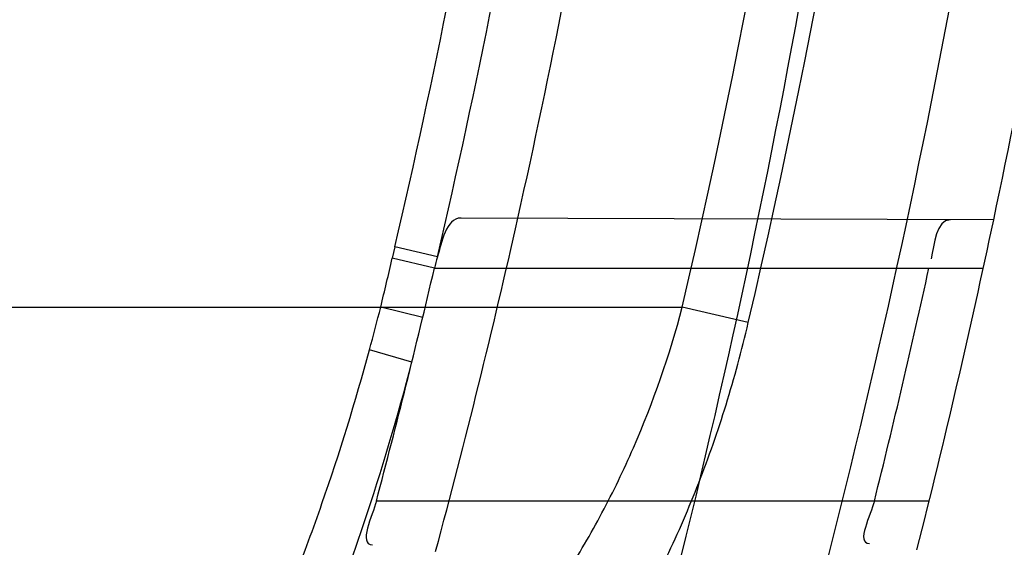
# Model space of a CAD drawing. Header units: millimetres. Extents: x 0 to 297, y 0 to 210.
# Tile 93 of 256: x 147.594 to 147.6258, y 92.8089 to 92.8259. Entities that reach past the tile are written whole.
import ezdxf

# ---------------------------------------------------------------- set-up
doc = ezdxf.new("R2010")
doc.units = ezdxf.units.MM
doc.header["$LTSCALE"] = 16.335
doc.layers.get('0').update_dxf_attribs({"linetype": 'CONTINUOUS'})
for name, color, linetype in [('01_GLOBAL', 7, 'CONTINUOUS'), ('INTFCLR_1', 7, 'CONTINUOUS'), ('INTFCLR_144815', 7, 'CONTINUOUS')]:
    doc.layers.add(name, color=color, linetype=linetype)

msp = doc.modelspace()

# ---------------------------------------------------------------- linework, layer by layer
at = {"color": 7, "linetype": 'Continuous'}
msp.add_circle((148.0808034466, 92.1164639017), 1.9, dxfattribs=at)
at = {"color": 9, "linetype": 'Continuous'}
msp.add_arc((148.0808034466, 92.1164639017), 1.8756493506, 92.9674534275, 177.0325465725, dxfattribs=at)
at = {"layer": '01_GLOBAL', "color": 7, "linetype": 'Continuous'}
msp.add_circle((148.0808034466, 92.1164639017), 1.925, dxfattribs=at)
at = {"layer": 'INTFCLR_1', "color": 9, "linetype": 'Continuous'}
for p, q in [((147.625444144, 92.8194119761), (147.6082710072, 92.8194719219)), ((147.6061406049, 92.81854239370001), (147.6060555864, 92.81817619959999)), ((147.6075098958, 92.818218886), (147.6061406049, 92.81854239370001)), ((147.60741153, 92.81785368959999), (147.606055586, 92.81817619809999)), ((147.6074115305, 92.81785369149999), (147.6251090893, 92.81785369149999)), ((147.3506636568, 92.81660369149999), (147.6154042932, 92.81660369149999)), ((147.6070367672, 92.81627208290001), (147.6056811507, 92.8166036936)), ((147.6175335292, 92.8161020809), (147.6154042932, 92.81660369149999)), ((147.606685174, 92.8148271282), (147.6053207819, 92.8152297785)), ((147.6233637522, 92.8103536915), (147.6055405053, 92.8103536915))]:
    msp.add_line(p, q, dxfattribs=at)
at = {"layer": 'INTFCLR_1', "color": 6, "linetype": 'Continuous'}
for centre, radius, start, end in [((147.3556636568, 92.8766036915), 0.3017258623, 270, 90.00000002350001), ((147.3556636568, 92.8766036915), 0.2867456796, 270, 90.00000002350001), ((147.3556636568, 92.8766036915), 0.2607760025, 344.91416282, 347.3433404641), ((147.3556636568, 92.8766036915), 0.2757760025, 345.7642015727, 348.0308689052), ((147.6128813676, 92.8165762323), 0.0056170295, 162.995805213, 166.8544195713), ((147.355950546, 92.87660225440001), 0.2582324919, 345.1347762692, 346.8498928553), ((147.355900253, 92.8766007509), 0.2738324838, 345.9997874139, 347.6116644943)]:
    msp.add_arc(centre, radius, start, end, dxfattribs=at)
at = {"layer": 'INTFCLR_1', "color": 9, "linetype": 'Continuous'}
for centre, radius, start, end in [((147.3581086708, 92.8766041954), 0.2663864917, 346.8723352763, 13.1275089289), ((147.3580660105, 92.8766036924), 0.2642402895, 346.8756062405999, 13.1243934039), ((147.3570302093, 92.8766137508), 0.2557895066, 346.8778447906, 350.6499993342), ((147.3570470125, 92.8766137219), 0.2571801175, 346.8760670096, 350.6487326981), ((147.3556636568, 92.8766036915), 0.2607760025, 347.3433404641, 350.5419589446), ((147.3556636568, 92.8766036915), 0.2757760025, 348.0308689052, 351.0719019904), ((147.3566634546, 92.8767291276), 0.2561735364, 346.4257134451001, 346.7872543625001), ((147.5317042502, 92.8352731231), 0.0762963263, 344.7694355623, 345.8361126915)]:
    msp.add_arc(centre, radius, start, end, dxfattribs=at)
for points, knots in [([(147.6239207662, 92.7833025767), (147.6245143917, 92.7849178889), (147.625677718, 92.78817961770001), (147.6278942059, 92.7947943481), (147.6314905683, 92.8066675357), (147.6348253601, 92.820603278), (147.6370274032, 92.8330582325), (147.637953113, 92.83941797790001), (147.6384308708, 92.8430963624), (147.6395335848, 92.8523310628), (147.6406793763, 92.8681102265), (147.6404956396, 92.88672685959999), (147.639629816, 92.89879125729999), (147.6390851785, 92.90436193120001), (147.6386841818, 92.9080669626), (147.6374452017, 92.918066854), (147.6346320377, 92.9340794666), (147.6305782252, 92.9497128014), (147.6276786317, 92.9589915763), (147.6265880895, 92.96231049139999), (147.6249290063, 92.96719941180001), (147.621186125, 92.9774204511), (147.6147225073, 92.99242174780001), (147.6073615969, 93.00659423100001), (147.6022300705, 93.01531748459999), (147.59983173, 93.0192005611), (147.598238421, 93.02173172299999), (147.5939293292, 93.0283886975), (147.5867086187, 93.03860548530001), (147.5766787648, 93.0510431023), (147.5681834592, 93.0603660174), (147.5622490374, 93.0663251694), (147.5589678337, 93.0694802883), (147.5544151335, 93.07373538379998), (147.5480427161, 93.0793069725), (147.541144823, 93.084712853), (147.5367712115, 93.0878231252), (147.5346401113, 93.08925308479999), (147.533241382, 93.0901520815), (147.5319885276, 93.09091746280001), (147.5308874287, 93.09154948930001), (147.5299491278, 93.09203983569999), (147.5291251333, 93.09242738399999), (147.5284918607, 93.0926304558), (147.5279419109, 93.0927747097), (147.5276450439, 93.0924128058), (147.5279068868, 93.09190500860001), (147.528285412, 93.09126392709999), (147.528982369, 93.0903782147), (147.5299093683, 93.0892868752), (147.53099579, 93.0880857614), (147.5321866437, 93.08680384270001), (147.5339471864, 93.0849402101), (147.5364529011, 93.0823207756), (147.5411298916, 93.0774130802), (147.546237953, 93.07190717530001), (147.5508912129, 93.0666447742), (147.5537675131, 93.0632984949), (147.5583927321, 93.0578052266), (147.5654736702, 93.0489031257), (147.5747566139, 93.03595157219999), (147.581475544, 93.0253784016), (147.5858745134, 93.0178524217), (147.5888592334, 93.01255911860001), (147.5940084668, 93.0028972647), (147.6008853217, 92.9883069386), (147.605629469, 92.9761424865), (147.6078360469, 92.9698354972)], [0, 0, 0, 0, 0.0103792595, 0.0208842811, 0.0420721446, 0.0851858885, 0.1071984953, 0.1183380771, 0.123943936, 0.1295693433, 0.1744299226, 0.2192388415, 0.2417237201, 0.2473597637, 0.2529962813, 0.2641993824, 0.3081295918, 0.3509327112, 0.3614952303, 0.3667582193, 0.3720021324, 0.3926323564, 0.4323913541, 0.4704239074, 0.4888657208, 0.4934194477, 0.497950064, 0.5069039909, 0.5412450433, 0.5733438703, 0.6032118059, 0.6172673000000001, 0.6240601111, 0.6306649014, 0.6548506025, 0.6750843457, 0.6834913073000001, 0.6872123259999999, 0.6905622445, 0.6935176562, 0.6960693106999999, 0.6982084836, 0.6999280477, 0.7014829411, 0.7024060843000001, 0.7029587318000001, 0.7038763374, 0.7054334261, 0.7076628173, 0.7105600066, 0.714112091, 0.7174145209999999, 0.7211168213, 0.7295725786, 0.7392778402, 0.7620040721, 0.7748640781, 0.7816422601, 0.7886165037, 0.8181744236, 0.8502177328, 0.884679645, 0.8936796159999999, 0.902792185, 0.9213283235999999, 0.9597006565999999, 1, 1, 1, 1]), ([(147.5311764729, 93.0916036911), (147.5318287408, 93.0916035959), (147.5336257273, 93.09064726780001), (147.5357695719, 93.0894825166), (147.5378575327, 93.08815416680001), (147.540022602, 93.08673125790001), (147.5444669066, 93.0836295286), (147.5514777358, 93.0782474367), (147.5579605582, 93.07269628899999), (147.5625922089, 93.06845780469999), (147.5659282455, 93.06531718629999), (147.5719597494, 93.05938825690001), (147.580595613, 93.0501132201), (147.5907946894, 93.0377377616), (147.5981414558, 93.0275676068), (147.6025258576, 93.02094069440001), (147.60414614, 93.0184223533), (147.6065841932, 93.01456039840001), (147.6117989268, 93.0058880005), (147.6192817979, 92.99179533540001), (147.6258568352, 92.9768697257), (147.6296645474, 92.9666988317), (147.6313517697, 92.961835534), (147.6324604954, 92.9585349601), (147.6354073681, 92.94931094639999), (147.6395285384, 92.9337676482), (147.6423901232, 92.91783829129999), (147.6436501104, 92.9078915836), (147.6440578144, 92.90420708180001), (147.6446115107, 92.8986677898), (147.6454917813, 92.88667134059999), (147.6456786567, 92.8681563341), (147.6445135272, 92.85246501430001), (147.6433925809, 92.8432832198), (147.6429068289, 92.8396251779), (147.6419655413, 92.8333000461), (147.6397259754, 92.82091051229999), (147.6363346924, 92.80705067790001), (147.6326792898, 92.79524665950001), (147.6304259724, 92.7886688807), (147.6292433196, 92.78542534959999), (147.6286398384, 92.7838190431)], [0, 0, 0, 0, 0.0056084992, 0.016622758, 0.0214510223, 0.0268121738, 0.0389184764, 0.0680276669, 0.1027789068, 0.1122614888, 0.1220107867, 0.1421735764, 0.1849752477, 0.2309092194, 0.2799812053, 0.2927645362, 0.2992310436, 0.3057293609, 0.3320345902, 0.3862266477, 0.4428037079, 0.4721337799, 0.479586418, 0.4870651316, 0.5020714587, 0.5628449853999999, 0.6251697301, 0.6410581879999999, 0.6490513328, 0.6570434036, 0.6889243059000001, 0.7524504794, 0.8160576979, 0.8240355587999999, 0.8319861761, 0.8477866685, 0.8790166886, 0.9402183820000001, 0.9703167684, 0.9852456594, 1, 1, 1, 1]), ([(147.6078360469, 92.9698354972), (147.6101299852, 92.9632788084), (147.6142956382, 92.9498053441), (147.6182613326, 92.93248715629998), (147.6202192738, 92.9209208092), (147.6210065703, 92.9154643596), (147.6214994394, 92.91179284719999), (147.6227052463, 92.90167889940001), (147.623864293, 92.88500070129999), (147.6237011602, 92.86826331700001), (147.6230932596, 92.8580308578), (147.6228153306, 92.8542968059), (147.6223459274, 92.84873943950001), (147.6210514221, 92.8369058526), (147.6180380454, 92.81906424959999), (147.6143540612, 92.80424827), (147.6118533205, 92.7957452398), (147.6108389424, 92.79241084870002), (147.6090123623, 92.7866911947), (147.6051536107, 92.7756507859), (147.5989882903, 92.76060143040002), (147.5926455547, 92.7476790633), (147.588554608, 92.74013645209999), (147.5870705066, 92.7374761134), (147.5848652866, 92.73359496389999), (147.5801153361, 92.725595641), (147.5725777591, 92.71408438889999), (147.5633378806, 92.7015190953), (147.5566749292, 92.69332205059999), (147.5528339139, 92.6888229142), (147.551385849, 92.6871436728), (147.5489422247, 92.68435085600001), (147.5444265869, 92.6793230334), (147.5395205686, 92.6740995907), (147.5350750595, 92.669442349), (147.5324472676, 92.6667048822), (147.5302613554, 92.6642911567), (147.5288390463, 92.6627654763), (147.5269884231, 92.6599424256), (147.5301672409, 92.66119888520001), (147.5319512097, 92.6622736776), (147.5341146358, 92.6635994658), (147.5360112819, 92.6648736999), (147.5382932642, 92.66645580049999), (147.5413846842, 92.6687204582), (147.5453415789, 92.671795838), (147.5512543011, 92.676661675), (147.5565470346, 92.68140832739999), (147.5611780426, 92.68584954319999), (147.5644972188, 92.6891252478), (147.5704790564, 92.69529289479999), (147.5790048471, 92.7049106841), (147.5890158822, 92.7176983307), (147.5961841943, 92.72817403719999), (147.6004450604, 92.7349871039), (147.6020181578, 92.7375755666), (147.6043852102, 92.74154715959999), (147.6094401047, 92.750464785), (147.6166547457, 92.7649396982), (147.621618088, 92.77703676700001), (147.6239207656, 92.78330257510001)], [0, 0, 0, 0, 0.0419449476, 0.0850695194, 0.1071739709, 0.1127634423, 0.1183584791, 0.1295423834, 0.1742656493, 0.2191961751, 0.2304978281, 0.2361598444, 0.2418057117, 0.2641744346, 0.3080240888, 0.3509528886, 0.3562644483, 0.3615432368, 0.3719979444, 0.3925183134, 0.4321501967, 0.4701192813, 0.4793724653, 0.4839620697, 0.48851378, 0.5063269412, 0.5401307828, 0.5715496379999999, 0.6004673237, 0.6038923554, 0.6072711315, 0.6138564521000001, 0.6263016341, 0.6480618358, 0.6572019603, 0.6650284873, 0.6713159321, 0.6759369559, 0.6799952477, 0.6841765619, 0.6887949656, 0.6950107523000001, 0.6986911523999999, 0.7027318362, 0.7117342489, 0.7218512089, 0.7329803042, 0.7579718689, 0.7647510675, 0.7717251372, 0.7861300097, 0.8166264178, 0.8492835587, 0.8841348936, 0.8932111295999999, 0.8978052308, 0.9024247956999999, 0.92112918, 0.9596906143, 1, 1, 1, 1]), ([(147.5311764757, 92.6616036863), (147.5310781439, 92.6616036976), (147.5308373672, 92.6616511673), (147.5308497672, 92.6620839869), (147.5311074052, 92.66252928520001), (147.5315528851, 92.66319115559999), (147.5322318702, 92.6640149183), (147.5335407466, 92.6654986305), (147.5355593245, 92.6676144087), (147.5383533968, 92.67047263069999), (147.5428736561, 92.67507601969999), (147.5478811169, 92.68027873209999), (147.5524841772, 92.6852758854), (147.5549756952, 92.68805332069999), (147.5564519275, 92.6897231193), (147.5603658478, 92.69419510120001), (147.5671547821, 92.70234315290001), (147.5765732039, 92.71484082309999), (147.5842592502, 92.7262958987), (147.5891039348, 92.7342592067), (147.5913524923, 92.7381219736), (147.5928653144, 92.74076896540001), (147.5970335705, 92.74827048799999), (147.6034974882, 92.7611245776), (147.6097854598, 92.7761068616), (147.6137211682, 92.7870999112), (147.6155837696, 92.7927940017), (147.6166180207, 92.7961131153), (147.6191666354, 92.8045735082), (147.6229221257, 92.8193173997), (147.6259956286, 92.83708214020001), (147.6273158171, 92.8488648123), (147.6277944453, 92.8543974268), (147.6280778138, 92.8581145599), (147.6286975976, 92.86830028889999), (147.6288639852, 92.8849640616), (147.6276820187, 92.90156740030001), (147.6264527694, 92.9116340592), (147.6259502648, 92.9152888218), (147.6251474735, 92.9207210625), (147.6231505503, 92.93223826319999), (147.6191057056, 92.949481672), (147.6148598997, 92.9628870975), (147.6125223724, 92.96940981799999)], [0, 0, 0, 0, 0.0008731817, 0.001718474, 0.0032338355, 0.0055641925, 0.0087322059, 0.0127298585, 0.0231213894, 0.0346993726, 0.0482226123, 0.08041255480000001, 0.0988155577, 0.1085507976, 0.1135449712, 0.1186069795, 0.1613231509, 0.207686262, 0.2575123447, 0.2837454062, 0.2904461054, 0.2972015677, 0.3108182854, 0.366650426, 0.4248609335, 0.4549769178, 0.4703146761, 0.4780576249, 0.4858477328, 0.5487775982, 0.6130123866, 0.6457680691, 0.6540347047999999, 0.6623246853, 0.6788711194, 0.7446474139, 0.8101273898, 0.8265053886, 0.8346996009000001, 0.8428861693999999, 0.8752668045, 0.9384714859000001, 1, 1, 1, 1]), ([(147.5902832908, 92.7977702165), (147.5917091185, 92.7977453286), (147.5944982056, 92.79782032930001), (147.5979226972, 92.7983537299), (147.6005170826, 92.7990943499), (147.6030083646, 92.80005522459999), (147.6053597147, 92.8013876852), (147.6074936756, 92.80307188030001), (147.6095379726, 92.8050469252), (147.6113311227, 92.8073786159), (147.6128474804, 92.8099673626), (147.6142131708, 92.8128006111), (147.6149983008, 92.81505672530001), (147.6154042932, 92.81660369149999)], [0, 0, 0, 0, 0.1247353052, 0.2435411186, 0.3019743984, 0.3604361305, 0.4768392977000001, 0.5365142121, 0.5978930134, 0.7251012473, 0.7921369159, 0.8601054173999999, 1, 1, 1, 1]), ([(147.5916573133, 92.79477903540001), (147.5931336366, 92.7947379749), (147.5960251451, 92.794803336), (147.5995739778, 92.795387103), (147.6022544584, 92.7962147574), (147.6048381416, 92.79730064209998), (147.6072649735, 92.79881295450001), (147.6094513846, 92.8007156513), (147.6115613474, 92.8029699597), (147.6133947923, 92.80562069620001), (147.6149372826, 92.8085537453), (147.6159729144, 92.81094865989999), (147.6167016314, 92.813037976), (147.6172060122, 92.81476863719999), (147.6174297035, 92.8156546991), (147.6175335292, 92.8161020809)], [0, 0, 0, 0, 0.1202033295, 0.2347921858, 0.2913427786, 0.3481866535, 0.4625825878, 0.5220163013, 0.5837483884, 0.7134935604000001, 0.7826840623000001, 0.8533059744, 0.9256431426, 0.9626202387, 1, 1, 1, 1]), ([(147.5440960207, 92.783605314), (147.5450085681, 92.7835893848), (147.5468289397, 92.7835592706), (147.550439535, 92.7835072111), (147.5548943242, 92.783461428), (147.5593074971, 92.7834655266), (147.5627871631, 92.78352520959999), (147.5661719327, 92.7836320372), (147.5702774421, 92.7838726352), (147.5742812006, 92.78433079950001), (147.5773584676, 92.78487201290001), (147.5802872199, 92.78552824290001), (147.5837849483, 92.7866093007), (147.5870688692, 92.78812380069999), (147.5895039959, 92.7896015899), (147.5918252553, 92.7912670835), (147.5939626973, 92.79321708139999), (147.5959009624, 92.7954124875), (147.5977615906, 92.79783276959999), (147.5998633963, 92.8011842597), (147.601644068, 92.8048097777), (147.6029197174, 92.8078839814), (147.6041063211, 92.81109537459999), (147.6048675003, 92.8135623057), (147.6053207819, 92.8152297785)], [0, 0, 0, 0, 0.0354711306, 0.0707575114, 0.14033856, 0.2086125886, 0.242264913, 0.2755899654, 0.3402220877, 0.4020491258, 0.4320758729, 0.46161465, 0.5186626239, 0.5740151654, 0.6016454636, 0.6292656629, 0.6849556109, 0.713590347, 0.743019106, 0.8035158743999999, 0.8669685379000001, 0.8997725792, 0.9328427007, 1, 1, 1, 1]), ([(147.5440698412, 92.7821069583), (147.5450052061, 92.7820796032), (147.5468712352, 92.7820270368), (147.5505729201, 92.78193175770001), (147.5551408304, 92.78183506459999), (147.5596668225, 92.7817933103), (147.5632359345, 92.7818208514), (147.5667073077, 92.7818995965), (147.5709174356, 92.7821132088), (147.5750233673, 92.7825584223), (147.5781779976, 92.78310034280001), (147.5811791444, 92.7837658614), (147.5847632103, 92.7848741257), (147.5881232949, 92.7864422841), (147.590611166, 92.7879780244), (147.5929841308, 92.7897151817), (147.5951645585, 92.7917521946), (147.5971370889, 92.79404648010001), (147.5990320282, 92.7965825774), (147.6011681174, 92.80009690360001), (147.6029717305, 92.8038956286), (147.6042619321, 92.8071188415), (147.6054618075, 92.81048993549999), (147.6062288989, 92.8130780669), (147.606685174, 92.8148271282)], [0, 0, 0, 0, 0.0352844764, 0.0703893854, 0.1396239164, 0.207562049, 0.241046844, 0.2742025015, 0.338485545, 0.3999488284, 0.4297887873, 0.4591358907, 0.5158255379, 0.570881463, 0.5984070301, 0.6259627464, 0.6816732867, 0.7104019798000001, 0.739984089, 0.8009583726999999, 0.8651010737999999, 0.8983203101, 0.9318417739, 1, 1, 1, 1])]:
    msp.add_open_spline(points, degree=3, knots=knots, dxfattribs=at)
at = {"layer": 'INTFCLR_1', "color": 6, "linetype": 'Continuous'}
for points, knots in [([(147.5524190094, 93.0916036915), (147.5518087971, 93.0916036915), (147.5529114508, 93.08950324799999), (147.5538583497, 93.08834455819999), (147.5554058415, 93.0863113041), (147.5573153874, 93.0840115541), (147.5597564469, 93.0810765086), (147.5626098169, 93.0776680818), (147.5656703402, 93.073960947), (147.5686923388, 93.0702356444), (147.571505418, 93.0666872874), (147.5740879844, 93.06335701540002), (147.5764364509, 93.0602594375), (147.5785589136, 93.05739951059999), (147.5804701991, 93.0547707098), (147.5821890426, 93.05236174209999), (147.5837330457, 93.05015870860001), (147.5851142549, 93.0481557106), (147.5863481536, 93.04633959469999), (147.5874498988, 93.04469533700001), (147.5884368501, 93.0432038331), (147.5893145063, 93.04186262), (147.590301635, 93.0403384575), (147.5913416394, 93.03871140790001), (147.5924164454, 93.0370044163), (147.5934051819, 93.03541431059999), (147.5944675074, 93.0336832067), (147.5954727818, 93.0320194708), (147.5963989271, 93.0304656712), (147.5972040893, 93.0291000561), (147.5980924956, 93.0275744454), (147.5990691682, 93.0258742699), (147.6001439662, 93.02397450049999), (147.6013258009, 93.02184928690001), (147.6026254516, 93.0194658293), (147.6040567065, 93.016782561), (147.6056293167, 93.01375936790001), (147.6073520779, 93.0103498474), (147.6092357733, 93.0064972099), (147.6112959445, 93.00212210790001), (147.6135459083, 92.9971289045), (147.6159975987, 92.99139551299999), (147.6186600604, 92.9847751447), (147.621540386, 92.9770580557), (147.6245995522, 92.96806700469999), (147.6276353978, 92.9580497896), (147.6304347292, 92.9474285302), (147.6328479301, 92.9366846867), (147.6348548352, 92.9259114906), (147.6364550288, 92.91515159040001), (147.6376568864, 92.9044033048), (147.6384643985, 92.8936919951), (147.6388848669, 92.883007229), (147.638923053, 92.8723658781), (147.6385832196, 92.8617581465), (147.6378679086, 92.85118540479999), (147.6367790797, 92.8406561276), (147.6353146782, 92.8301491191), (147.6334744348, 92.81967840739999), (147.6312492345, 92.80922126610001), (147.6286373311, 92.7987909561), (147.6256726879, 92.7885321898), (147.6225298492, 92.77894344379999), (147.6194333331, 92.7704309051), (147.6165578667, 92.7631606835), (147.613914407, 92.756913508), (147.6114912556, 92.751504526), (147.6092772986, 92.74679278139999), (147.6072566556, 92.7426627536), (147.6054148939, 92.7390284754), (147.6037381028, 92.7358200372), (147.6022167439, 92.7329849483), (147.6008394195, 92.7304773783), (147.5995919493, 92.72825221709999), (147.5984619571, 92.7262722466), (147.5974378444, 92.724505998), (147.5965123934, 92.7229325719), (147.5956788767, 92.7215330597), (147.5947260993, 92.71995062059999), (147.5936842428, 92.71824390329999), (147.5924549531, 92.71626272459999), (147.5913949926, 92.7145809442), (147.5904087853, 92.71303704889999), (147.5895314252, 92.7116777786), (147.5885421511, 92.7101629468), (147.5874297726, 92.7084808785), (147.5861816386, 92.706620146), (147.5847816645, 92.7045655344), (147.5832139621, 92.7023025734), (147.5814607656, 92.69981828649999), (147.5795082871, 92.69710583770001), (147.5773377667, 92.6941536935), (147.5749300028, 92.69095159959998), (147.5722786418, 92.6875081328), (147.5693828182, 92.6838337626), (147.5662651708, 92.67997262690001), (147.5630841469, 92.6761093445), (147.5601062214, 92.67254834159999), (147.5575479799, 92.66947614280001), (147.5555504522, 92.6670757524), (147.5539276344, 92.6649548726), (147.5529496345, 92.6637602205), (147.5517963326, 92.66160369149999), (147.5524190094, 92.66160369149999)], [0, 0, 0, 0, 0.0038604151, 0.0075016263, 0.0124785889, 0.0188917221, 0.0268498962, 0.0364677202, 0.04706947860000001, 0.0572444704, 0.0668187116, 0.0757144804, 0.08390538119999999, 0.0914099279, 0.098245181, 0.1044667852, 0.1101313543, 0.1152642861, 0.1198589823, 0.1240215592, 0.1277856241, 0.1311734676, 0.1341617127, 0.1392736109, 0.1433897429, 0.1469230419, 0.1511192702, 0.1562389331, 0.1592204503, 0.1625628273, 0.1662680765, 0.1703891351, 0.1749670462, 0.1800766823, 0.185772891, 0.1921413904, 0.1993155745, 0.2073310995, 0.2163076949, 0.2264451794, 0.2379233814, 0.250953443, 0.2658909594, 0.2830621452, 0.3030578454, 0.3259639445, 0.3492662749, 0.372530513, 0.3956109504, 0.4185782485, 0.4413347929, 0.4640172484, 0.48651927, 0.5089682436, 0.5313242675, 0.553647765, 0.5759939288, 0.5982772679, 0.6207473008, 0.6432362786, 0.6658996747, 0.6887559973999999, 0.7107777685, 0.7297237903, 0.7460531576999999, 0.7602331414, 0.7726347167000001, 0.7835467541, 0.7931663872, 0.8017211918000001, 0.8093215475, 0.8160683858, 0.8220758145, 0.8274205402, 0.8322066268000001, 0.8364980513, 0.8403368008, 0.8437547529, 0.8468031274, 0.8520223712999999, 0.8564046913, 0.8615533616, 0.8645986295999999, 0.8679945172, 0.8717882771, 0.8760445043, 0.8807522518, 0.8859628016, 0.8917731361, 0.8981681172, 0.9051985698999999, 0.9129160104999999, 0.9213486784, 0.9305434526, 0.9404096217, 0.9509435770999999, 0.9619432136, 0.9720502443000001, 0.9803711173, 0.9870628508, 0.9922716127, 0.99606073, 1, 1, 1, 1]), ([(147.5524190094, 92.66160369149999), (147.5531143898, 92.66160369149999), (147.5543203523, 92.6624163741), (147.5561744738, 92.6635325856), (147.5583002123, 92.66507723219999), (147.560928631, 92.6670898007), (147.5640582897, 92.6696593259), (147.5675074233, 92.6726544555), (147.5710070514, 92.6758564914), (147.574310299, 92.6790215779), (147.5773371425, 92.6820373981), (147.5800923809, 92.6848835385), (147.5825889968, 92.6875456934), (147.5848455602, 92.6900206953), (147.5868773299, 92.69230773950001), (147.5887011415, 92.69440843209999), (147.5903405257, 92.6963368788), (147.5918089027, 92.69809721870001), (147.59312239, 92.69969855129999), (147.5942950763, 92.7011505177), (147.5953447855, 92.7024683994), (147.5962981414, 92.7036803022), (147.5972372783, 92.7048876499), (147.5982377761, 92.70618954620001), (147.5992999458, 92.7075906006), (147.6003509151, 92.70899661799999), (147.6013832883, 92.71039607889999), (147.6024574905, 92.7118722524), (147.6036466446, 92.7135309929), (147.6049757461, 92.71541616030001), (147.6064609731, 92.7175638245), (147.6081179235, 92.7200131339), (147.6099603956, 92.72280467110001), (147.6120026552, 92.725988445), (147.6142665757, 92.7296344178), (147.6167734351, 92.73382309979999), (147.6195429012, 92.73865281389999), (147.6225956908, 92.7442536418), (147.6259494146, 92.7507780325), (147.6296263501, 92.7584542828), (147.6335547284, 92.7673916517), (147.6374822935, 92.777309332), (147.6411546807, 92.7877658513), (147.6444163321, 92.7983650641), (147.6472390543, 92.8090034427), (147.6496322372, 92.81966957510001), (147.6515947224, 92.830307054), (147.6531423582, 92.84094476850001), (147.6542785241, 92.8515373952), (147.6550140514, 92.86210180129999), (147.655355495, 92.8726275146), (147.6553083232, 92.8831163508), (147.6548760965, 92.8935745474), (147.6540611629, 92.9039954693), (147.6528633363, 92.9143835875), (147.6512816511, 92.9247373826), (147.649316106, 92.935041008), (147.6469588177, 92.94531754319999), (147.6442058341, 92.9555541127), (147.6410435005, 92.9657625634), (147.6374805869, 92.97589100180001), (147.6336594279, 92.98555735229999), (147.6298256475, 92.9943126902), (147.6262354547, 93.0018480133), (147.6229615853, 93.0082575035), (147.6199846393, 93.0137592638), (147.617284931, 93.01850609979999), (147.6148405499, 93.0226260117), (147.6126315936, 93.0262165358), (147.6106351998, 93.029359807), (147.6088346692, 93.032115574), (147.6072125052, 93.0345383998), (147.6057564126, 93.0366668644), (147.6044486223, 93.0385420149), (147.6032796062, 93.0401903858), (147.6022307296, 93.04164776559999), (147.6012884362, 93.0429399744), (147.6003875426, 93.0441606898), (147.599451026, 93.0454152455), (147.5984191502, 93.0467800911), (147.5973563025, 93.048166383), (147.5962900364, 93.04953808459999), (147.5952102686, 93.0509094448), (147.5940251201, 93.0523937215), (147.5927013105, 93.0540257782), (147.5912185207, 93.05582248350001), (147.5895625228, 93.05779146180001), (147.5877136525, 93.05994306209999), (147.5856554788, 93.0622827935), (147.583366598, 93.0648176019), (147.5808303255, 93.0675463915), (147.5780323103, 93.07046241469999), (147.5749547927, 93.0735545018), (147.5715984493, 93.0767954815), (147.5680191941, 93.0800963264), (147.5644644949, 93.08320501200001), (147.5612102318, 93.085894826), (147.5584715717, 93.08800309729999), (147.5562664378, 93.089614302), (147.5543599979, 93.09076625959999), (147.5531273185, 93.0916036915), (147.5524190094, 93.0916036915)], [0, 0, 0, 0, 0.0042187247, 0.0081401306, 0.0133978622, 0.0200459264, 0.0282638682, 0.0379443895, 0.0477615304, 0.05703690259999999, 0.0656973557, 0.0736821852, 0.0810680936, 0.0878383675, 0.0940009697, 0.0996271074, 0.1047154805, 0.1093563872, 0.1135342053, 0.1172803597, 0.1206792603, 0.1237557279, 0.1266349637, 0.1299589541, 0.1337168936, 0.1373013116, 0.1406085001, 0.1442672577, 0.148377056, 0.1529904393, 0.1582606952, 0.164218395, 0.1709303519, 0.1785521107, 0.1871652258, 0.1969659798, 0.2081658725, 0.2209392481, 0.2356613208, 0.2526660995, 0.2725685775, 0.2948769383, 0.3173640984, 0.3397873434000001, 0.3621386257, 0.3841211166, 0.4060891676, 0.4277469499, 0.4493218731, 0.470705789, 0.4919793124, 0.5131981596, 0.5343255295, 0.5554668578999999, 0.5765984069, 0.5977513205, 0.6189954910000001, 0.6402209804, 0.6617015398, 0.6832900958, 0.7050415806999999, 0.7268239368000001, 0.7463339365, 0.7630160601, 0.7774553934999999, 0.7899931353, 0.8009638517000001, 0.8105830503, 0.8190545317, 0.8265380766, 0.8331730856, 0.8390248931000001, 0.8442268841, 0.8488182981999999, 0.8528943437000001, 0.8564866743, 0.8597116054, 0.8625968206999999, 0.8656908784, 0.8692094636, 0.8729771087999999, 0.8762884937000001, 0.879749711, 0.8835661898, 0.8878115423, 0.8924986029, 0.8976989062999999, 0.9034198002, 0.9097088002, 0.9166034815, 0.9241390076, 0.9323094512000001, 0.9411199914, 0.9506041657, 0.9606137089, 0.9706541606, 0.9792553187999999, 0.9862062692, 0.9916647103, 0.9957028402, 1, 1, 1, 1])]:
    msp.add_open_spline(points, degree=3, knots=knots, dxfattribs=at)
for points in [[(147.6082710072, 92.8194719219), (147.6077823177, 92.8194736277), (147.6076528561, 92.81868620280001), (147.6075098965, 92.8182188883)], [(147.6240491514, 92.81941684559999), (147.6235806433, 92.819418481), (147.6235301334, 92.8186128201), (147.6234296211, 92.81815521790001)], [(147.6055405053, 92.8103536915), (147.605419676, 92.80989846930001), (147.6049457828, 92.808944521), (147.605416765, 92.808946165)], [(147.6215984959, 92.8103536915), (147.6214878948, 92.8099100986), (147.6209830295, 92.8089897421), (147.6214401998, 92.80899133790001)]]:
    msp.add_open_spline(points, degree=3, dxfattribs=at)
at = {"layer": 'INTFCLR_144815', "color": 6, "linetype": 'Continuous'}
for radius in [0.3190566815, 0.3040475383]:
    msp.add_circle((147.3556636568, 92.8766036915), radius, dxfattribs=at)
for radius, start, end in [(0.4398395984, 313.9937911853, 154.5150993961), (0.3241269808, 308.490992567, 51.50900743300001), (0.3391361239, 316.9838592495, 43.0161407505), (0.3200091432, 313.9992414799, 46.00075850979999)]:
    msp.add_arc((147.3556636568, 92.8766036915), radius, start, end, dxfattribs=at)
at = {"layer": 'INTFCLR_144815', "color": 9, "linetype": 'Continuous'}
for centre, radius, start, end in [((147.3556636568, 92.8766036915), 0.4080560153, 292.4997540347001, 54.0964566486), ((147.3556765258, 92.87660676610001), 0.3618850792, 311.2505121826, 48.7494878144), ((147.3556636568, 92.87660369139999), 0.3298406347, 314.0862202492, 45.9137797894), ((147.3556636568, 92.8766036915), 0.3219531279, 313.8592910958, 46.1407088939), ((147.3556636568, 92.8766036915), 0.3198467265, 314.0319604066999, 45.9680396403), ((147.3556636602, 92.8766036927), 0.3681108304, 292.4997540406, 16.610836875)]:
    msp.add_arc(centre, radius, start, end, dxfattribs=at)
at = {"layer": 'INTFCLR_144815', "color": 6, "linetype": 'Continuous'}
for points, knots in [([(147.5784687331, 92.65410377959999), (147.5781248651, 92.65411009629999), (147.5784667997, 92.6553861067), (147.5789335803, 92.6559818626), (147.5794381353, 92.656793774), (147.5799269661, 92.65749477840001), (147.5805020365, 92.6583039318), (147.581162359, 92.6592026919), (147.5819099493, 92.66020143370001), (147.5827456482, 92.66130133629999), (147.5836709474, 92.66250732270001), (147.5846879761, 92.6638247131), (147.5857985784, 92.6652591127), (147.5870029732, 92.6668144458), (147.5882990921, 92.66849222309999), (147.5896836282, 92.6702928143), (147.5911548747, 92.6722190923), (147.5927145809, 92.6742789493), (147.5943650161, 92.6764816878), (147.596103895, 92.67883130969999), (147.5979255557, 92.6813277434), (147.599823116, 92.6839695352), (147.6017910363, 92.68675738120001), (147.6038223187, 92.689690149), (147.6059091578, 92.6927656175), (147.6080430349, 92.6959804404), (147.610214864, 92.6993301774), (147.6124151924, 92.7028094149), (147.6146343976, 92.70641190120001), (147.6168628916, 92.71013072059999), (147.6190913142, 92.71395848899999), (147.6213106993, 92.7178875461), (147.6235126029, 92.7219101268), (147.6256891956, 92.72601851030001), (147.6278333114, 92.73020512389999), (147.6299384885, 92.73446266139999), (147.631998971, 92.73878415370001), (147.6340096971, 92.7431630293), (147.635966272, 92.7475931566), (147.6378649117, 92.7520688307), (147.6397023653, 92.75658470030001), (147.6414762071, 92.7611366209), (147.6431808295, 92.76571122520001), (147.6448144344, 92.7703031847), (147.6463777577, 92.7749136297), (147.6478725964, 92.77954824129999), (147.6492992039, 92.7842086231), (147.6506556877, 92.7888890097), (147.651941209, 92.79358669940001), (147.653154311, 92.79829575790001), (147.6542942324, 92.8030117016), (147.6553612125, 92.8077336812), (147.656355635, 92.81246156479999), (147.6572778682, 92.8171953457), (147.6581281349, 92.82193449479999), (147.6589065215, 92.8266777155), (147.6596131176, 92.831423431), (147.6602481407, 92.8361706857), (147.6608118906, 92.84091921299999), (147.6613046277, 92.8456686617), (147.6617265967, 92.8504187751), (147.6620780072, 92.8551692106), (147.6623590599, 92.8599199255), (147.662569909, 92.86467073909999), (147.6627106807, 92.8694216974), (147.6627814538, 92.87417265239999), (147.6627822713, 92.87892366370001), (147.6627131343, 92.88367460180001), (147.6625740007, 92.8884255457), (147.6623647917, 92.8931763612), (147.6620853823, 92.8979270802), (147.6617356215, 92.9026774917), (147.6613153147, 92.90742751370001), (147.6608242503, 92.91217686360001), (147.6602621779, 92.9169253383), (147.6596288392, 92.921672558), (147.6589239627, 92.9264180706), (147.6581472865, 92.93116125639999), (147.6572985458, 92.9359014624), (147.6563774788, 92.9406379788), (147.6553839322, 92.9453695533), (147.654317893, 92.950094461), (147.6531794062, 92.9548110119), (147.6519684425, 92.9595180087), (147.6506848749, 92.96421469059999), (147.6493287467, 92.9688997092), (147.6479004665, 92.97357066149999), (147.6464007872, 92.97822446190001), (147.6448306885, 92.98285783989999), (147.6431912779, 92.987467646), (147.6414839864, 92.9920503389), (147.6397106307, 92.9966019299), (147.6378734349, 93.00111803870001), (147.6359750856, 93.0055938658), (147.6340187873, 93.01002417), (147.6320083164, 93.01440325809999), (147.6299480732, 93.0187249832), (147.6278431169, 93.02298277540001), (147.6256991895, 93.02716968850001), (147.623522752, 93.0312784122), (147.6213209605, 93.0353013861), (147.6191016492, 93.0392308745), (147.6168732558, 93.0430591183), (147.6146447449, 93.04677845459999), (147.6124254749, 93.0503814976), (147.6102250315, 93.0538613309), (147.6080530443, 93.0572116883), (147.6059189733, 93.0604271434), (147.6038319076, 93.0635032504), (147.6018003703, 93.06643665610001), (147.5998321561, 93.0692251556), (147.5979341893, 93.0718677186), (147.5961124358, 93.07436445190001), (147.5943718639, 93.076716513), (147.5927164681, 93.07892596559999), (147.5911492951, 93.0809956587), (147.5896725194, 93.0829290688), (147.5882875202, 93.0847301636), (147.5869950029, 93.086403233), (147.5857951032, 93.08795275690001), (147.5846874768, 93.08938331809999), (147.5836714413, 93.09069941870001), (147.5827460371, 93.0919055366), (147.5819101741, 93.0930056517), (147.5811625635, 93.0940044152), (147.5805021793, 93.0949032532), (147.57992705, 93.09571248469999), (147.5794381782, 93.0964135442), (147.5789336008, 93.0972254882), (147.5784668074, 93.0978212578), (147.578124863, 93.0990972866), (147.5784687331, 93.0991036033)], [0, 0, 0, 0, 0.0021236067, 0.0044659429, 0.005996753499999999, 0.007775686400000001, 0.0098091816, 0.0121043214, 0.0146687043, 0.0175100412, 0.0206343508, 0.0240542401, 0.0277864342, 0.0318356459, 0.0362005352, 0.040877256, 0.0458603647, 0.0511668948, 0.0568307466, 0.06285557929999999, 0.0692156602, 0.07591263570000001, 0.0829392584, 0.09028590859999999, 0.0979403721, 0.1058876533, 0.114110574, 0.1225900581, 0.1313055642, 0.140235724, 0.1493588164, 0.1586532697, 0.1680981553, 0.1776734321, 0.1873601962, 0.1971407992, 0.2069991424, 0.2169205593, 0.2268918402, 0.236901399, 0.2469387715, 0.256994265, 0.2670652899, 0.2770813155, 0.2870874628, 0.2971238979, 0.3071487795, 0.3171804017, 0.3272115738, 0.3372204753, 0.347205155, 0.3571681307, 0.3671107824, 0.3770356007, 0.3869457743, 0.396839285, 0.4067137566, 0.4165706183, 0.4264117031, 0.436238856, 0.4460529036, 0.4558561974, 0.465649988, 0.4754369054, 0.4852183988, 0.4949970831, 0.5047743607, 0.514552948, 0.5243342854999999, 0.5341210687, 0.5439147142, 0.5537177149, 0.5635313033, 0.5733577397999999, 0.5831983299, 0.5930548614, 0.6029285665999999, 0.6128203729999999, 0.6227310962, 0.6326618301, 0.642613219, 0.6525827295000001, 0.6625684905, 0.6725713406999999, 0.6825918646, 0.692631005, 0.7026858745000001, 0.7127502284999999, 0.7228203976, 0.7328919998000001, 0.7429592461, 0.7530154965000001, 0.7630529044, 0.7730624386, 0.783033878, 0.7929554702, 0.8028140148, 0.8125949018, 0.8222819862, 0.8318577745, 0.8413032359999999, 0.8505983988, 0.8597223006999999, 0.868653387, 0.8773699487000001, 0.8858505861, 0.894074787, 0.9020233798, 0.9096791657, 0.9170272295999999, 0.9240552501, 0.9307537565, 0.9371162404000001, 0.9431389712, 0.9488208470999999, 0.9541629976, 0.959168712, 0.963842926, 0.9681919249, 0.9722229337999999, 0.9759438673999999, 0.9793632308, 0.9824892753, 0.9853304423, 0.9878949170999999, 0.9901903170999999, 0.992224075, 0.994003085, 0.9955339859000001, 0.9978763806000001, 1, 1, 1, 1]), ([(147.5857237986, 93.0916036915), (147.5853758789, 93.0916036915), (147.5856994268, 93.09031299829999), (147.5861425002, 93.0896962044), (147.5866231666, 93.08886737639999), (147.5870888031, 93.0881506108), (147.587636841, 93.0873240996), (147.5882660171, 93.08640637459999), (147.5889780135, 93.08538740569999), (147.5897734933, 93.08426604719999), (147.590653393, 93.08303795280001), (147.5916183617, 93.0816995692), (147.592668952, 93.0802468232), (147.5938053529, 93.07867577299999), (147.5950274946, 93.076982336), (147.5963347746, 93.0751626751), (147.5977261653, 93.0732130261), (147.5991999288, 93.0711300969), (147.6007536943, 93.06891097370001), (147.6023842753, 93.0665534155), (147.6040876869, 93.06405588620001), (147.605859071, 93.0614177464), (147.6076927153, 93.05863933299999), (147.6095821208, 93.05572198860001), (147.6115200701, 93.0526681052), (147.6134987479, 93.04948109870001), (147.6155098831, 93.0461653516), (147.6175449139, 93.0427261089), (147.6195951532, 93.0391693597), (147.6216519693, 93.0355016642), (147.6237069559, 93.0317299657), (147.6257520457, 93.0278614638), (147.6277796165, 93.02390347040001), (147.6297825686, 93.0198632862), (147.6317543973, 93.01574804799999), (147.633689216, 93.01156464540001), (147.635581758, 93.0073196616), (147.6374273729, 93.0030193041), (147.6392219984, 92.99866937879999), (147.6409621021, 92.9942753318), (147.6426447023, 92.9898420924), (147.6442672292, 92.9853743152), (147.6458276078, 92.98087605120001), (147.6473240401, 92.9763512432), (147.6487551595, 92.9718031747), (147.6501197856, 92.9672351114), (147.6514170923, 92.9626496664), (147.6526463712, 92.958049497), (147.6538071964, 92.9534366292), (147.6548992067, 92.948813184), (147.6559222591, 92.944180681), (147.6568762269, 92.9395408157), (147.6577611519, 92.9348946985), (147.6585770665, 92.9302436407), (147.6593241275, 92.92558837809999), (147.6600024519, 92.92092994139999), (147.6606122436, 92.91626881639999), (147.6611536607, 92.9116057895), (147.6616269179, 92.90694109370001), (147.662032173, 92.9022753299), (147.6623696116, 92.897608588), (147.6626393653, 92.8929413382), (147.6628415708, 92.8882735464), (147.6629763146, 92.88360558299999), (147.6630436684, 92.8789373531), (147.6630436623, 92.8742691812), (147.6629762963, 92.8696009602), (147.6628415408, 92.8649330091), (147.662639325, 92.8602652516), (147.6623695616, 92.85559802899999), (147.6620321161, 92.85093134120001), (147.6616268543, 92.84626561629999), (147.6611535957, 92.84160099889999), (147.6606121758, 92.8369380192), (147.6600023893, 92.8322769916), (147.659324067, 92.8276186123), (147.6585770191, 92.82296346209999), (147.6577611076, 92.8183124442), (147.6568762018, 92.81366644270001), (147.6559222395, 92.80902661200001), (147.6548992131, 92.8043942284), (147.6538072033, 92.79977078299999), (147.6526464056, 92.79515801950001), (147.6514171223, 92.79055782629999), (147.6501198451, 92.7859724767), (147.6487552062, 92.7814043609), (147.6473241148, 92.7768563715), (147.6458276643, 92.77233149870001), (147.6442673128, 92.76783330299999), (147.6426447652, 92.76336546), (147.6409621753, 92.7589322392), (147.6392220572, 92.7545381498), (147.6374274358, 92.7501882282), (147.6355818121, 92.7458878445), (147.6336892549, 92.7416428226), (147.6317544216, 92.73745938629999), (147.6297825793, 92.7333441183), (147.6277796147, 92.7293039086), (147.6257520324, 92.7253458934), (147.6237069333, 92.7214773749), (147.6216519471, 92.71770567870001), (147.6195951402, 92.7140380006), (147.6175449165, 92.7104812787), (147.6155099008, 92.70704206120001), (147.613498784, 92.7037263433), (147.6115201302, 92.7005393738), (147.6095822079, 92.69748553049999), (147.6076928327, 92.6945682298), (147.6058592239, 92.6917898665), (147.6040878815, 92.68915178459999), (147.6023844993, 92.6866542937), (147.6007539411, 92.684296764), (147.5992001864, 92.68207765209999), (147.5977264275, 92.6799947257), (147.5963350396, 92.67804507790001), (147.5950277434, 92.6762253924), (147.5938055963, 92.6745319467), (147.5926691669, 92.6729608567), (147.5916185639, 92.67150809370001), (147.5906535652, 92.67016966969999), (147.5897736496, 92.6689415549), (147.5889781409, 92.6678201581), (147.5882661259, 92.6668011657), (147.5876369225, 92.6658834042), (147.5870888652, 92.6650568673), (147.5866232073, 92.664340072), (147.5861425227, 92.6635112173), (147.585699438, 92.66289440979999), (147.5853758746, 92.66160369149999), (147.5857237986, 92.66160369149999)], [0, 0, 0, 0, 0.0022415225, 0.0046949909, 0.0062948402, 0.0081515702, 0.0102713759, 0.0126610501, 0.0153273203, 0.0182777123, 0.0215194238, 0.0250604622, 0.0289080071, 0.0330699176, 0.0375525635, 0.0423627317, 0.0475050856, 0.0529841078, 0.05880161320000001, 0.0649581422, 0.07145189, 0.07827835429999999, 0.08543053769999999, 0.0928988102, 0.1006709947, 0.1087324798, 0.1170666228, 0.1256550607, 0.1344781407, 0.1435153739, 0.1527460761, 0.1621498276, 0.1717063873, 0.1813963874, 0.1912015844, 0.2011049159, 0.2110906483, 0.2211444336, 0.2312534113, 0.241406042, 0.2515916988, 0.2618021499, 0.2720286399, 0.2822654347, 0.2925056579, 0.3027455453, 0.312979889, 0.3232065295, 0.3334216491, 0.3436244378, 0.3538122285, 0.3639852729, 0.3741416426, 0.3842825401, 0.3944068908, 0.4045165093, 0.4146106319, 0.4246916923, 0.4347594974, 0.444816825, 0.4548636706, 0.4649030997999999, 0.474935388, 0.4849637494, 0.494988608, 0.5050132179, 0.5150380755, 0.5250663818, 0.5350986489, 0.5451379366, 0.5551847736, 0.565241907, 0.5753096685, 0.5853904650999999, 0.5954845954, 0.6055938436, 0.615718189, 0.6258587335, 0.636015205, 0.6461877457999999, 0.6563757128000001, 0.6665780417, 0.6767934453, 0.6870195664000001, 0.6972543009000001, 0.7074936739, 0.7177343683, 0.7279706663, 0.7381976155, 0.7484076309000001, 0.7585937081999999, 0.7687462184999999, 0.7788551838, 0.7889090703, 0.7988948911, 0.808798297, 0.8186035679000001, 0.82829363, 0.8378502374, 0.8472540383, 0.8564847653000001, 0.8655219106, 0.8743449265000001, 0.8829333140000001, 0.8912673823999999, 0.8993287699, 0.9071008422, 0.9145690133, 0.9217210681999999, 0.9285473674, 0.9350409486, 0.9411974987, 0.9470149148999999, 0.9524939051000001, 0.9576363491, 0.9624464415, 0.9669292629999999, 0.9710911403, 0.9749388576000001, 0.9784798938, 0.9817217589, 0.9846721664, 0.9873385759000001, 0.9897282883, 0.9918482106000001, 0.9937049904, 0.9953049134, 0.9977584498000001, 1, 1, 1, 1]), ([(147.6430286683, 92.8766036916), (147.6430286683, 92.87365185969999), (147.6429418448, 92.8677449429), (147.6425510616, 92.8588860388), (147.6418988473, 92.850026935), (147.6409832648, 92.8411683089), (147.6398024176, 92.8323115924), (147.6383542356, 92.823459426), (147.63663577, 92.8146158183), (147.6346446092, 92.8057865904), (147.6323800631, 92.7969797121), (147.6298403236, 92.7882070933), (147.6270278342, 92.7794826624), (147.6239451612, 92.7708246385), (147.6206006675, 92.76225608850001), (147.6170056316, 92.7538045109), (147.6131791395, 92.74550420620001), (147.6091475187, 92.7373952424), (147.6049462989, 92.7295251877), (147.6006219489, 92.72194611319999), (147.5962311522, 92.7147136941), (147.5918401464, 92.70788457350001), (147.5875209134, 92.7015108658), (147.5833466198, 92.6956354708), (147.5793849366, 92.6902872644), (147.5756928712, 92.6854776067), (147.5723132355, 92.681202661), (147.569272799, 92.6774445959), (147.5665878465, 92.6741754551), (147.5642575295, 92.6713602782), (147.5622827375, 92.6689721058), (147.5606428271, 92.6669506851), (147.5593543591, 92.6653473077), (147.5583339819, 92.66391942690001), (147.5576676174, 92.6630872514), (147.5570414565, 92.66160369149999), (147.5574681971, 92.66160369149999)], [0, 0, 0, 0, 0.0374136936, 0.0748639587, 0.1123780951, 0.1499879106, 0.1877264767, 0.2256114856, 0.2636616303, 0.3018965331, 0.3403130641, 0.3789003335, 0.4176356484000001, 0.4564792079, 0.4953691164, 0.5342020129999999, 0.5728718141, 0.611197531, 0.6489667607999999, 0.6859303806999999, 0.721782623, 0.7561939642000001, 0.788825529, 0.8193610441, 0.8475376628, 0.8731799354, 0.8962089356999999, 0.9166076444, 0.9344457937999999, 0.9498358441, 0.9629038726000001, 0.9737937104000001, 0.9826269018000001, 0.9895233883, 0.9945911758, 1, 1, 1, 1]), ([(147.5713403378, 92.65410377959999), (147.5710071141, 92.6541098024), (147.5713359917, 92.6553531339), (147.5718077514, 92.6559237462), (147.5723120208, 92.6567115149), (147.5728022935, 92.6573910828), (147.5733789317, 92.65817632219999), (147.5740414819, 92.6590487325), (147.5747918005, 92.66001853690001), (147.5756308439, 92.66108688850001), (147.5765597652, 92.66225816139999), (147.5775795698, 92.6635360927), (147.5786913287, 92.6649251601), (147.5798959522, 92.66642999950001), (147.5811942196, 92.66805558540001), (147.5825865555, 92.6698069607), (147.5840730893, 92.6716893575), (147.5856532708, 92.6737077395), (147.5873256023, 92.6758664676), (147.5890872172, 92.67816872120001), (147.5909338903, 92.6806164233), (147.5928603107, 92.6832104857), (147.5948603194, 92.685951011), (147.5969269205, 92.68883718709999), (147.5990522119, 92.6918670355), (147.6012274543, 92.6950373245), (147.6034432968, 92.69834369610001), (147.605689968, 92.7017807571), (147.6079575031, 92.70534224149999), (147.610235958, 92.7090211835), (147.6125156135, 92.7128101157), (147.6147871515, 92.71670126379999), (147.6170417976, 92.7206867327), (147.619271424, 92.7247586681), (147.621468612, 92.72890938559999), (147.6236266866, 92.73313148), (147.6257397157, 92.7374178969), (147.6278024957, 92.7417619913), (147.6298105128, 92.7461575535), (147.6317598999, 92.7505988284), (147.633647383, 92.7550805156), (147.6354702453, 92.7595978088), (147.6372262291, 92.76414628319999), (147.6389135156, 92.76872195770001), (147.6405306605, 92.7733212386), (147.6420765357, 92.7779408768), (147.6435503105, 92.78257800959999), (147.6449513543, 92.7872299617), (147.6462792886, 92.79189450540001), (147.6475338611, 92.7965695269), (147.6487150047, 92.8012533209), (147.6498227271, 92.8059442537), (147.6508571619, 92.8106410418), (147.6518184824, 92.8153424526), (147.6527069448, 92.8200475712), (147.6535228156, 92.8247555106), (147.6542664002, 92.82946561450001), (147.6549379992, 92.8341772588), (147.6555379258, 92.83889001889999), (147.6560664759, 92.8436035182), (147.6565239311, 92.84831749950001), (147.6569105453, 92.8530317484), (147.6572265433, 92.85774612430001), (147.6574721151, 92.8624605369), (147.6576474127, 92.8671749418), (147.6577525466, 92.87188931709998), (147.6577759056, 92.8750323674), (147.6577759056, 92.87660369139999)], [0, 0, 0, 0, 0.0040984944, 0.008657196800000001, 0.0116427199, 0.0151159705, 0.0190904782, 0.0235807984, 0.0286007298, 0.0341649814, 0.0402875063, 0.046984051, 0.05427110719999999, 0.0621670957, 0.0706888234, 0.0798547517, 0.0896814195, 0.1001853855, 0.1113776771, 0.1232622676, 0.1358345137, 0.1490837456, 0.1629968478, 0.1775559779, 0.1927364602, 0.2085082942, 0.2248364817, 0.2416821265, 0.2590032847, 0.276756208, 0.2948964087, 0.3133796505, 0.3321629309, 0.351205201, 0.3704678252, 0.3899149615, 0.4095138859, 0.4292348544, 0.4490512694, 0.4689395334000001, 0.4888788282, 0.5088510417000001, 0.5288411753, 0.5488351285, 0.5688220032, 0.588792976, 0.6087392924, 0.6286557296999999, 0.648536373, 0.6683785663, 0.6881787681, 0.7079363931, 0.7276497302, 0.747319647, 0.7669461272, 0.7865313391, 0.8060763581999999, 0.8255838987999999, 0.8450563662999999, 0.8644971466, 0.8839093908, 0.9032968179, 0.9226632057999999, 0.9420124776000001, 0.9613488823, 0.9806766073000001, 1, 1, 1, 1]), ([(147.5910646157, 92.6666953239), (147.5904495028, 92.6667060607), (147.5914902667, 92.6687506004), (147.5922383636, 92.669998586), (147.5935068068, 92.67199377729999), (147.5950324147, 92.67425719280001), (147.5969644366, 92.6770809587), (147.599250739, 92.6803970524), (147.6018249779, 92.6841593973), (147.6044960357, 92.6881195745), (147.6070670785, 92.6920129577), (147.6094260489, 92.69565973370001), (147.6115657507, 92.6990429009), (147.6134969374, 92.7021624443), (147.6152378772, 92.7050307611), (147.6167974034, 92.7076504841), (147.6181918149, 92.7100343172), (147.6194356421, 92.71219608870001), (147.620554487, 92.71417062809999), (147.6216380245, 92.71610900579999), (147.6227354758, 92.71810146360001), (147.6238302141, 92.72012141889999), (147.6248430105, 92.7220188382), (147.6257359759, 92.7237158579), (147.6265233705, 92.7252307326), (147.6272180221, 92.72658178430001), (147.6278635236, 92.7278499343), (147.6285130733, 92.7291394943), (147.6292189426, 92.7305559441), (147.6299993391, 92.73214104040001), (147.6308643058, 92.73392194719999), (147.631823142, 92.7359274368), (147.6328847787, 92.7381880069), (147.6340568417, 92.7407345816), (147.6353513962, 92.7436131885), (147.6367767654, 92.7468694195), (147.6383442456, 92.7505617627), (147.6400690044, 92.7547703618), (147.6419653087, 92.7595946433), (147.6440438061, 92.7651545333), (147.6463075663, 92.77157823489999), (147.6487602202, 92.779058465), (147.651338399, 92.78766065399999), (147.6538697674, 92.79709545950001), (147.6561867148, 92.8069390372), (147.6581973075, 92.8168443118), (147.6598957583, 92.8267823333), (147.6612827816, 92.83673854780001), (147.6623599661, 92.8467181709), (147.6631265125, 92.85669328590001), (147.663584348, 92.86665864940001), (147.6636860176, 92.8732924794), (147.6636860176, 92.87660369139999)], [0, 0, 0, 0, 0.0081673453, 0.0154284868, 0.025145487, 0.0374546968, 0.0524606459, 0.0702814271, 0.0910268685, 0.1129482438, 0.1337055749, 0.1529641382, 0.1706077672, 0.186847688, 0.2016713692, 0.2151515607, 0.2273221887, 0.2383348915, 0.2482619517, 0.2574513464, 0.2678158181, 0.2784602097, 0.2879526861, 0.2963692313, 0.3039179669, 0.3106181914, 0.316537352, 0.3228091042, 0.3297871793, 0.3375473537, 0.3462645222, 0.3560710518, 0.3670580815, 0.3794198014, 0.3932872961, 0.4089598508, 0.4266081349, 0.4465389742, 0.4693403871, 0.4954216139, 0.5253358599, 0.5597543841, 0.5999196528, 0.6445403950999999, 0.6894180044, 0.7341505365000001, 0.7787008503, 0.8232446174, 0.8675822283, 0.911936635, 0.9560410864, 1, 1, 1, 1]), ([(147.6784438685, 92.8766036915), (147.6784438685, 92.87331672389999), (147.6783379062, 92.8667352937), (147.6778604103, 92.8568643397), (147.6770625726, 92.84699248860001), (147.6759426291, 92.8371269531), (147.6744981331, 92.8272723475), (147.672726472, 92.81743526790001), (147.6706252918, 92.8076250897), (147.6681931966, 92.79785488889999), (147.6654305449, 92.78814219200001), (147.6623404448, 92.7785095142), (147.6589300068, 92.768985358), (147.6552119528, 92.75960503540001), (147.6512063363, 92.7504113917), (147.6469425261, 92.7414551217), (147.6424608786, 92.73279440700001), (147.6378141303, 92.7244937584), (147.633067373, 92.7166210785), (147.6282964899, 92.7092436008), (147.6235843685, 92.702422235), (147.6190150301, 92.696205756), (147.61466726, 92.69062626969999), (147.6106082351, 92.68569651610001), (147.6068899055, 92.6814113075), (147.6035474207, 92.6777488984), (147.6006009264, 92.6746811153), (147.5980577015, 92.67216286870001), (147.5959178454, 92.6701807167), (147.5941724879, 92.668633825), (147.5926557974, 92.6675345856), (147.5916594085, 92.6666849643), (147.5910646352, 92.6666953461)], [0, 0, 0, 0, 0.0421285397, 0.08434683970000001, 0.1266414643, 0.1690446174, 0.2115817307, 0.2542734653, 0.2971305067, 0.3401457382, 0.3832945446, 0.4265305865, 0.4697791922, 0.5129300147, 0.5558322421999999, 0.5982870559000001, 0.6400420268, 0.6807938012, 0.7201892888, 0.7578469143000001, 0.7933806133, 0.8264335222, 0.8567170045, 0.8840287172, 0.9082689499, 0.9294277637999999, 0.9475672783, 0.9627965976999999, 0.9752495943, 0.9850650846, 0.9923757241, 1, 1, 1, 1])]:
    msp.add_open_spline(points, degree=3, knots=knots, dxfattribs=at)
at = {"layer": 'INTFCLR_144815', "color": 9, "linetype": 'Continuous'}
for points, knots in [([(147.6777712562, 92.8642945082), (147.6775343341, 92.8577512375), (147.6766450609, 92.8441054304), (147.6744952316, 92.82703882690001), (147.6725220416, 92.815687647), (147.6715179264, 92.81050663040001), (147.6708267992, 92.8070819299), (147.6688637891, 92.79789942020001), (147.6651755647, 92.7833292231), (147.6602216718, 92.76764221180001), (147.6563955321, 92.7570873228), (147.6541443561, 92.7512505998), (147.6507896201, 92.7428857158), (147.6466571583, 92.7334650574), (147.642249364, 92.7243475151), (147.6397385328, 92.7193785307), (147.6360995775, 92.7123757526), (147.6306714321, 92.70258168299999), (147.6233968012, 92.69058336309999), (147.6175102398, 92.68155532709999), (147.613830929, 92.6761420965), (147.6122465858, 92.6738417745), (147.6112541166, 92.6724075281), (147.6088296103, 92.6689259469), (147.6053739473, 92.6640356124), (147.6021790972, 92.6594924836), (147.6005580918, 92.65700038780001), (147.599850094, 92.6558686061), (147.5992442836, 92.654765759), (147.5988357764, 92.6538983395), (147.5987958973, 92.6533442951), (147.5989086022, 92.65324597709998)], [0, 0, 0, 0, 0.0858001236, 0.1790833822, 0.2252548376, 0.2367557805, 0.2482389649, 0.2710367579, 0.3598009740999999, 0.445061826, 0.4864888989, 0.5069045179, 0.5270361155, 0.6045890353, 0.6416374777, 0.6597341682, 0.6775421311, 0.7450519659, 0.8064210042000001, 0.8613741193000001, 0.8862623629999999, 0.8921897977, 0.8979757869, 0.909117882, 0.9477859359, 0.9764348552, 0.98192108, 0.9867019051, 0.9940016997, 0.9980401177, 1, 1, 1, 1]), ([(147.6064460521, 92.65648110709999), (147.6063338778, 92.6565726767), (147.606379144, 92.65712512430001), (147.606811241, 92.6579639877), (147.6074390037, 92.6590479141), (147.6081735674, 92.66015636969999), (147.6098552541, 92.6626052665), (147.6131602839, 92.66706822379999), (147.6167310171, 92.6718761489), (147.6192366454, 92.6753014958), (147.6202621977, 92.6767126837), (147.6218989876, 92.6789757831), (147.6256984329, 92.6843006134), (147.6317762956, 92.69318455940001), (147.6392883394, 92.70499872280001), (147.6448969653, 92.7146518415), (147.6486568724, 92.7215555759), (147.651249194, 92.7264509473), (147.6557981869, 92.7354305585), (147.6600668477, 92.7447180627), (147.6635331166, 92.7529689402), (147.6658573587, 92.7587220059), (147.6698063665, 92.76912264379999), (147.6749212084, 92.78458639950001), (147.6787325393, 92.7989634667), (147.6807607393, 92.8080246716), (147.6814745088, 92.8114027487), (147.6825112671, 92.8165120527), (147.6845483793, 92.82770460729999), (147.6865680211, 92.8430173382), (147.6874675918, 92.8549404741), (147.6877248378, 92.85985918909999)], [0, 0, 0, 0, 0.0019511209, 0.0060578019, 0.0135221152, 0.0184240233, 0.0240553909, 0.0535050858, 0.0932797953, 0.1047395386, 0.110689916, 0.1167852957, 0.1423727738, 0.1988288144, 0.2618001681, 0.3309746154, 0.3492045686, 0.3677228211, 0.4056116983, 0.4848284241, 0.5053718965, 0.5261970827, 0.5684309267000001, 0.6552565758, 0.7455309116, 0.7687000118, 0.7803679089, 0.7920523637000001, 0.8389465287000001, 0.9336333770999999, 1, 1, 1, 1])]:
    msp.add_open_spline(points, degree=3, knots=knots, dxfattribs=at)

doc.saveas('drawing.dxf')
